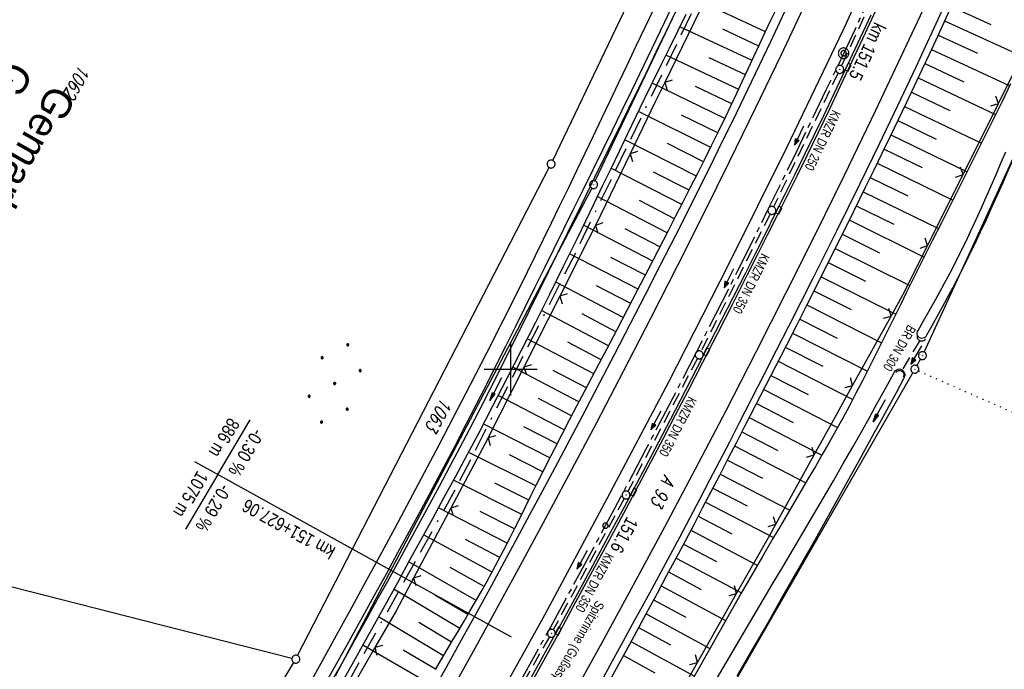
# Model space of a CAD drawing. Extents: x 511324 to 512029, y 473109 to 474055.
# Tile 14 of 29: x 511607 to 511793, y 473543 to 473666. Entities that reach past the tile are written whole.
import ezdxf

# ---------------------------------------------------------------- set-up
doc = ezdxf.new("R2010")
doc.units = 0
doc.header["$LTSCALE"] = 10
doc.header["$MEASUREMENT"] = 0
for name, pattern in [('ACAD_ISO16W100', [73, 15, -6.5, 15, -6.5, 15, -7, 1, -7]), ('ACHSE', [5.5, 4, -0.5, 0.5, -0.5]), ('AUSGEZOGEN', [0]), ('LT00', [0]), ('PUNKTX2_STR', [0.6, 0.1, -0.5]), ('STRICHLINIE2', [0.375, 0.25, -0.125])]:
    doc.linetypes.add(name, pattern=pattern)
doc.layers.get('0').update_dxf_attribs({"linetype": 'LT00'})
for name, color, linetype in [('-AX-020', 250, 'ACHSE'), ('-GRA-20W', 20, 'LT00'), ('-Halt-Pfeil', 4, 'LT00'), ('-Haltung', 182, 'STRICHLINIE2'), ('-Haltungsbeschriftung', 182, 'LT00'), ('-ST-20-1', 250, 'LT00'), ('-ST-20-5', 250, 'LT00'), ('BAB-KABEL', 220, 'ACAD_ISO16W100'), ('DFK_AB_L', 21, 'LT00'), ('DFK_AB_P', 7, 'LT00'), ('DFK_BES-WEGE', 255, 'LT00'), ('DFK_FLUR_NR', 250, 'LT00'), ('DFK_GZPKT', 250, 'LT00'), ('DFK_KATASTER', 250, 'LT00'), ('DFK_NUTZUNG', 250, 'LT00'), ('DFK_NUTZUNGSGRENZE', 70, 'PUNKTX2_STR'), ('GRENZNAME', 250, 'Continuous'), ('PFEIL', 140, 'AUSGEZOGEN'), ('RINNE_TEXT', 11, 'Continuous'), ('V92_AFBR_BAB', 250, 'LT00'), ('V92_BOESCH', 250, 'LT00'), ('V92_BOSCHUNG', 250, 'LT00'), ('V92_GRABEN', 250, 'LT00'), ('V92_KA_PRUF', 182, 'LT00'), ('V92_LD_MARK', 250, 'LT00'), ('V92_RASTER', 250, 'LT00'), ('V92_RINNE', 182, 'LT00'), ('V92_SINKK', 182, 'LT00'), ('V92_UK_DURCH', 182, 'LT00'), ('V92_ZAUN', 40, 'LT00')]:
    doc.layers.add(name, color=color, linetype=linetype)
doc.styles.add('Arial', font='ARIAL.TTF')
doc.styles.add('Arial Fett', font='txt', dxfattribs={"width": 0.8})
doc.styles.add('Beschrift', font='ARIAL.TTF')
doc.styles.add('Haltungsbeschriftung', font='ARIAL.TTF', dxfattribs={"width": 0.75})
doc.styles.get("Standard").update_dxf_attribs({"font": 'romans.shx'})
doc.styles.add('UNIR-H', font='unir_h.shx', dxfattribs={"width": 0.8})

# ---------------------------------------------------------------- blocks, each defined once
blk = doc.blocks.new('SYMB7010')
at = {"color": 0, "linetype": 'ByBlock'}
for points in [[(-0.031408, 0.499213), (-0.093728, 0.49134), (-0.15457, 0.475719), (-0.212975, 0.452595), (-0.268021, 0.422333), (-0.31884, 0.385411), (-0.36463, 0.342411), (-0.40467, 0.29401), (-0.438329, 0.240973), (-0.465074, 0.184136), (-0.484486, 0.124395), (-0.496256, 0.062692), (-0.5002, 0)], [(-0.5002, 0), (-0.496256, -0.062692), (-0.484486, -0.124395), (-0.465075, -0.184136), (-0.438329, -0.240973), (-0.404671, -0.29401), (-0.36463, -0.342411), (-0.31884, -0.385411), (-0.268021, -0.422333), (-0.212975, -0.452595), (-0.154571, -0.475719), (-0.093728, -0.49134), (-0.031408, -0.499213), (0.031408, -0.499213)], [(0.5002, 0), (0.496256, 0.062692), (0.484485, 0.124395), (0.465074, 0.184136), (0.438329, 0.240973), (0.40467, 0.29401), (0.36463, 0.342411), (0.31884, 0.385411), (0.268021, 0.422333), (0.212975, 0.452595), (0.15457, 0.475719), (0.093728, 0.49134), (0.031408, 0.499213), (-0.031408, 0.499213)], [(0.031408, -0.499213), (0.093728, -0.491341), (0.15457, -0.475719), (0.212975, -0.452595), (0.268021, -0.422333), (0.31884, -0.385411), (0.36463, -0.342411), (0.404671, -0.294011), (0.438329, -0.240974), (0.465075, -0.184136), (0.484486, -0.124395), (0.496256, -0.062692), (0.500201, 0)]]:
    blk.add_lwpolyline(points, dxfattribs=at)
blk = doc.blocks.new('SYMB0003')
at = {"color": 0, "linetype": 'ByBlock'}
for p, q in [((-0.015712, 0), (0.010166, 0.012015)), ((0, -0.021257), (-0.015712, 0)), ((0.010166, 0.012015), (0, -0.021257))]:
    blk.add_line(p, q, dxfattribs=at)
for points in [[(-0.031395, 0.499013), (-0.093691, 0.491144), (-0.154509, 0.475528), (-0.21289, 0.452414), (-0.267913, 0.422164), (-0.318712, 0.385257), (-0.364484, 0.342274), (-0.404509, 0.293893), (-0.438154, 0.240877), (-0.464888, 0.184062), (-0.484292, 0.124345), (-0.496058, 0.062667), (-0.5, 0)], [(-0.5, 0), (-0.496058, -0.062667), (-0.484292, -0.124345), (-0.464888, -0.184062), (-0.438154, -0.240877), (-0.404509, -0.293893), (-0.364485, -0.342274), (-0.318712, -0.385257), (-0.267914, -0.422164), (-0.21289, -0.452414), (-0.154509, -0.475529), (-0.093691, -0.491144), (-0.031395, -0.499014), (0.031395, -0.499014)], [(0.5, 0), (0.496057, 0.062667), (0.484292, 0.124345), (0.464888, 0.184062), (0.438153, 0.240877), (0.404509, 0.293893), (0.364484, 0.342274), (0.318712, 0.385257), (0.267913, 0.422164), (0.21289, 0.452414), (0.154509, 0.475528), (0.093691, 0.491144), (0.031395, 0.499013), (-0.031395, 0.499013)], [(0.031395, -0.499014), (0.093691, -0.491144), (0.154509, -0.475529), (0.21289, -0.452414), (0.267914, -0.422164), (0.318712, -0.385257), (0.364485, -0.342274), (0.404509, -0.293893), (0.438154, -0.240877), (0.464889, -0.184062), (0.484292, -0.124345), (0.496058, -0.062667), (0.5, 0)]]:
    blk.add_lwpolyline(points, dxfattribs=at)
blk = doc.blocks.new('SYMB0002')
at = {"color": 0, "linetype": 'ByBlock'}
for points in [[(-0.031395, 0.499013), (-0.093691, 0.491144), (-0.154509, 0.475528), (-0.21289, 0.452414), (-0.267913, 0.422164), (-0.318712, 0.385257), (-0.364484, 0.342274), (-0.404509, 0.293893), (-0.438154, 0.240877), (-0.464888, 0.184062), (-0.484292, 0.124345), (-0.496058, 0.062667), (-0.5, 0)], [(-0.5, 0), (-0.496058, -0.062667), (-0.484292, -0.124345), (-0.464888, -0.184062), (-0.438154, -0.240877), (-0.404509, -0.293893), (-0.364485, -0.342274), (-0.318712, -0.385257), (-0.267914, -0.422164), (-0.21289, -0.452414), (-0.154509, -0.475529), (-0.093691, -0.491144), (-0.031395, -0.499014), (0.031395, -0.499014)], [(0.5, 0), (0.496057, 0.062667), (0.484292, 0.124345), (0.464888, 0.184062), (0.438153, 0.240877), (0.404509, 0.293893), (0.364484, 0.342274), (0.318712, 0.385257), (0.267913, 0.422164), (0.21289, 0.452414), (0.154509, 0.475528), (0.093691, 0.491144), (0.031395, 0.499013), (-0.031395, 0.499013)], [(0.031395, -0.499014), (0.093691, -0.491144), (0.154509, -0.475529), (0.21289, -0.452414), (0.267914, -0.422164), (0.318712, -0.385257), (0.364485, -0.342274), (0.404509, -0.293893), (0.438154, -0.240877), (0.464889, -0.184062), (0.484292, -0.124345), (0.496058, -0.062667), (0.5, 0)]]:
    blk.add_lwpolyline(points, dxfattribs=at)
blk = doc.blocks.new('SYMB0652')
at = {"color": 0, "linetype": 'ByBlock'}
blk.add_lwpolyline([(-0.15, -0.075), (0.15, -0.075), (0.15, 0.075), (-0.15, 0.075), (-0.15, -0.075)], dxfattribs=at)
blk = doc.blocks.new('SYMB1107')
at = {"color": 0, "linetype": 'ByBlock'}
for points in [[(-0.2, 0), (-0.196157, 0.039018), (-0.184776, 0.076537), (-0.166294, 0.111114), (-0.141421, 0.141421), (-0.111114, 0.166294), (-0.076537, 0.184776), (-0.039018, 0.196157), (0, 0.2)], [(0, 0.2), (0.039018, 0.196157), (0.076537, 0.184776), (0.111114, 0.166294), (0.141421, 0.141421), (0.166294, 0.111114), (0.184776, 0.076537), (0.196157, 0.039018), (0.2, 0)]]:
    blk.add_lwpolyline(points, dxfattribs=at)
blk = doc.blocks.new('SYMB0024')
at = {"color": 0, "linetype": 'ByBlock'}
for p, q in [((-0.5, 0.5), (0, 0)), ((0, 0), (0.5, 0.5))]:
    blk.add_line(p, q, dxfattribs=at)
blk = doc.blocks.new('Pfreil3')
at = {"layer": 'PFEIL'}
blk.add_hatch(color=256, dxfattribs=at).paths.add_polyline_path([(-1.55, 0.27), (-1.55, -0.27), (0, 0)])
for p, q in [((-1.55, 0), (-4.83, 0)), ((-1.55, -0.27), (-1.55, 0.27)), ((-1.55, 0.27), (0, 0)), ((0, 0), (-1.55, -0.27))]:
    blk.add_line(p, q, dxfattribs=at)
blk = doc.blocks.new('Ackerland7')
at = {"layer": 'DFK_NUTZUNG', "color": 0, "linetype": 'ByBlock'}
for p, q in [((-4, 3.93), (-4, 3.67)), ((-3.95, 3.63), (-3.95, 3.97)), ((-3.9, 3.99), (-3.9, 3.61)), ((-3.85, 3.6), (-3.85, 4)), ((-3.8, 3.99), (-3.8, 3.61)), ((-3.75, 3.63), (-3.75, 3.97)), ((-3.7, 3.93), (-3.7, 3.67)), ((-3.65, 3.8), (-3.65, 3.8)), ((3.7, 3.93), (3.7, 3.67)), ((3.75, 3.63), (3.75, 3.97)), ((3.8, 3.99), (3.8, 3.61)), ((3.85, 3.6), (3.85, 4)), ((3.9, 3.99), (3.9, 3.61)), ((3.95, 3.63), (3.95, 3.97)), ((4, 3.93), (4, 3.67)), ((4.05, 3.8), (4.05, 3.8)), ((-7.85, 0.13), (-7.85, -0.13)), ((-7.8, -0.17), (-7.8, 0.17)), ((-7.75, 0.19), (-7.75, -0.19)), ((-7.7, -0.2), (-7.7, 0.2)), ((-7.65, 0.19), (-7.65, -0.19)), ((-7.6, -0.17), (-7.6, 0.17)), ((-7.55, 0.13), (-7.55, -0.13)), ((-7.5, 0), (-7.5, 0)), ((-0.15, 0.13), (-0.15, -0.13)), ((-0.1, -0.17), (-0.1, 0.17)), ((-0.05, 0.19), (-0.05, -0.19)), ((0, -0.2), (0, 0.2)), ((0.05, 0.19), (0.05, -0.19)), ((0.1, -0.17), (0.1, 0.17)), ((0.15, 0.13), (0.15, -0.13)), ((0.2, 0), (0.2, 0)), ((7.55, 0.13), (7.55, -0.13)), ((7.6, -0.17), (7.6, 0.17)), ((7.65, 0.19), (7.65, -0.19)), ((7.7, -0.2), (7.7, 0.2)), ((7.75, 0.19), (7.75, -0.19)), ((7.8, -0.17), (7.8, 0.17)), ((7.85, 0.13), (7.85, -0.13)), ((7.9, 0), (7.9, 0)), ((-4, -3.67), (-4, -3.93)), ((-3.95, -3.97), (-3.95, -3.63)), ((-3.9, -3.61), (-3.9, -3.99)), ((-3.85, -4), (-3.85, -3.6)), ((-3.8, -3.61), (-3.8, -3.99)), ((-3.75, -3.97), (-3.75, -3.63)), ((-3.7, -3.67), (-3.7, -3.93)), ((3.7, -3.67), (3.7, -3.93)), ((3.75, -3.97), (3.75, -3.63)), ((3.8, -3.61), (3.8, -3.99)), ((3.85, -4), (3.85, -3.6)), ((3.9, -3.61), (3.9, -3.99)), ((3.95, -3.97), (3.95, -3.63)), ((4, -3.67), (4, -3.93)), ((-3.65, -3.8), (-3.65, -3.8)), ((4.05, -3.8), (4.05, -3.8))]:
    blk.add_line(p, q, dxfattribs=at)
for points in [[(-3.65, 3.8), (-3.67, 3.89), (-3.73, 3.96), (-3.81, 3.99), (-3.89, 3.99), (-3.97, 3.96), (-4.03, 3.89), (-4.05, 3.8), (-4.03, 3.71), (-3.97, 3.64), (-3.89, 3.6), (-3.81, 3.6), (-3.73, 3.64), (-3.67, 3.71), (-3.65, 3.8)], [(4.05, 3.8), (4.03, 3.89), (3.97, 3.96), (3.89, 3.99), (3.81, 3.99), (3.73, 3.96), (3.67, 3.89), (3.65, 3.8), (3.67, 3.71), (3.73, 3.64), (3.81, 3.61), (3.89, 3.61), (3.97, 3.64), (4.03, 3.71), (4.05, 3.8)], [(-7.5, 0), (-7.52, 0.09), (-7.58, 0.16), (-7.66, 0.19), (-7.74, 0.19), (-7.82, 0.16), (-7.88, 0.09), (-7.9, 0)], [(0.2, 0), (0.18, 0.09), (0.12, 0.16), (0.04, 0.19), (-0.04, 0.19), (-0.12, 0.16), (-0.18, 0.09), (-0.2, 0)], [(-0.2, 0), (-0.18, -0.09), (-0.12, -0.16), (-0.04, -0.19), (0.04, -0.19), (0.12, -0.16), (0.18, -0.09), (0.2, 0)], [(7.9, 0), (7.88, 0.09), (7.82, 0.16), (7.74, 0.19), (7.66, 0.19), (7.58, 0.16), (7.52, 0.09), (7.5, 0)], [(7.5, 0), (7.52, -0.09), (7.58, -0.16), (7.66, -0.19), (7.74, -0.19), (7.82, -0.16), (7.88, -0.09), (7.9, 0)], [(-7.9, 0), (-7.88, -0.09), (-7.82, -0.16), (-7.74, -0.19), (-7.66, -0.19), (-7.58, -0.16), (-7.52, -0.09), (-7.5, 0)], [(-3.65, -3.8), (-3.67, -3.71), (-3.73, -3.64), (-3.81, -3.61), (-3.89, -3.61), (-3.97, -3.64), (-4.03, -3.71), (-4.05, -3.8), (-4.03, -3.89), (-3.97, -3.96), (-3.89, -3.99), (-3.81, -3.99), (-3.73, -3.96), (-3.67, -3.89), (-3.65, -3.8)], [(4.05, -3.8), (4.03, -3.71), (3.97, -3.64), (3.89, -3.61), (3.81, -3.61), (3.73, -3.64), (3.67, -3.71), (3.65, -3.8), (3.67, -3.89), (3.73, -3.96), (3.81, -3.99), (3.89, -3.99), (3.97, -3.96), (4.03, -3.89), (4.05, -3.8)]]:
    blk.add_lwpolyline(points, dxfattribs=at)
blk = doc.blocks.new('SYMB0070')
at = {"color": 0, "linetype": 'ByBlock'}
for p, q in [((-0.5, 0), (0.2, 0)), ((0.5, 0), (0.2, 0.1)), ((0.2, 0.1), (0.2, 0)), ((0.468, 0), (0.21, 0.086)), ((0.21, 0.086), (0.21, -0.086)), ((0.21, -0.086), (0.468, 0)), ((0.22, -0.072), (0.437, 0)), ((0.23, -0.058), (0.405, 0)), ((0.24, -0.045), (0.374, 0)), ((0.342, 0), (0.25, 0.031)), ((0.25, 0.031), (0.25, -0.031)), ((0.25, -0.031), (0.342, 0)), ((0.26, -0.017), (0.31, 0)), ((0.27, -0.003), (0.279, 0))]:
    blk.add_line(p, q, dxfattribs=at)
for points in [[(0.2, 0), (0.2, -0.1), (0.5, 0)], [(0.437, 0), (0.22, 0.072), (0.22, -0.072)], [(0.405, 0), (0.23, 0.058), (0.23, -0.058)], [(0.374, 0), (0.24, 0.045), (0.24, -0.045)], [(0.31, 0), (0.26, 0.017), (0.26, -0.017)], [(0.279, 0), (0.27, 0.003), (0.27, -0.003)]]:
    blk.add_lwpolyline(points, dxfattribs=at)

msp = doc.modelspace()

# ---------------------------------------------------------------- linework, layer by layer
at = {"layer": '-AX-020', "ltscale": 0.2, "flags": 128}
msp.add_lwpolyline([(511886.44, 473994.57), (511883.7, 473984.53), (511880.29, 473972.33), (511876.8, 473960.15), (511873.23, 473947.99), (511869.59, 473935.86), (511865.87, 473923.74), (511862.08, 473911.66), (511858.21, 473899.59), (511854.26, 473887.55), (511850.24, 473875.54), (511846.14, 473863.55), (511841.96, 473851.59), (511837.71, 473839.65), (511833.39, 473827.75), (511828.99, 473815.86), (511824.51, 473804.01), (511819.96, 473792.19), (511815.33, 473780.39), (511810.64, 473768.63), (511805.86, 473756.89), (511801.02, 473745.18), (511796.09, 473733.51), (511791.1, 473721.87), (511786.03, 473710.25), (511780.89, 473698.68), (511775.67, 473687.13), (511770.39, 473675.61), (511765.03, 473664.13), (511759.6, 473652.69), (511754.09, 473641.28), (511748.51, 473629.9), (511742.87, 473618.56), (511737.15, 473607.25), (511731.36, 473595.99), (511725.49, 473584.75), (511719.56, 473573.56), (511713.56, 473562.4), (511707.48, 473551.28), (511701.34, 473540.2), (511695.13, 473529.16), (511688.84, 473518.16), (511682.49, 473507.2), (511676.07, 473496.28), (511669.58, 473485.39), (511663.02, 473474.55), (511656.39, 473463.76), (511649.7, 473453), (511642.94, 473442.29), (511636.1, 473431.62), (511629.21, 473420.99), (511622.24, 473410.41), (511615.21, 473399.87), (511608.11, 473389.37), (511600.95, 473378.92), (511593.72, 473368.52), (511586.42, 473358.16), (511579.06, 473347.85), (511571.64, 473337.58), (511564.15, 473327.36), (511556.59, 473317.19), (511548.97, 473307.07), (511541.29, 473297), (511533.54, 473286.97), (511525.74, 473276.99), (511517.86, 473267.07), (511509.93, 473257.19), (511501.93, 473247.36), (511493.87, 473237.58), (511485.75, 473227.86), (511477.57, 473218.19), (511475.55, 473215.81), (511467.29, 473206.2), (511458.98, 473196.64), (511450.61, 473187.13), (511445.43, 473181.31)], dxfattribs=at)
at = {"layer": '-GRA-20W'}
for p, q in [((511644.61, 473580.08), (511650.74, 473590.4)), ((511673.13, 473564.28), (511640.24, 473582.5)), ((511644.61, 473580.08), (511638.5, 473569.74)), ((511700.12, 473549.34), (511673.13, 473564.28))]:
    msp.add_line(p, q, dxfattribs=at)
at = {"layer": '-Haltung'}
for p, q in [((511774.68, 473683.5), (511762.52, 473657.32)), ((511761.88, 473655.96), (511749.68, 473630.66)), ((511749.02, 473629.32), (511735.97, 473603.38)), ((511777.32, 473605.43), (511773.89, 473599.59)), ((511735.29, 473602.05), (511722.14, 473576.9)), ((511721.43, 473575.58), (511708.03, 473550.76)), ((511707.3, 473549.45), (511693.07, 473524.35))]:
    msp.add_line(p, q, dxfattribs=at)
at = {"layer": 'BAB-KABEL', "ltscale": 0.03, "flags": 128}
msp.add_lwpolyline([(511852.89, 474013.53), (511852.78, 474012.45), (511853.17, 473966.86), (511852.49, 473957.15), (511851.31, 473949.66), (511841.69, 473942.06), (511825.82, 473895.23), (511826.65, 473894.12), (511810.9, 473851.95), (511793.57, 473805.03), (511775.28, 473758.36), (511755.12, 473712.47), (511734.05, 473667.01), (511712.23, 473621.97), (511689.5, 473577.27), (511665.16, 473533.5), (511639.85, 473490.24), (511612.91, 473448.14), (511601.59, 473431.81), (511558.05, 473366.07), (511514.89, 473306.01), (511484.06, 473267.45), (511450.63, 473224.7), (511421.86, 473194.63)], dxfattribs=at)
at = {"layer": 'DFK_AB_L'}
for p, q in [((511778.15, 473603.24), (511838.25, 473734.14)), ((511715.98, 473635.56), (511741.72, 473689.72)), ((511715.31, 473634.22), (511666.81, 473542.01)), ((511776.77, 473600.64), (511777.47, 473601.91)), ((511682.09, 473436.25), (511776.03, 473599.34))]:
    msp.add_line(p, q, dxfattribs=at)
at = {"layer": 'DFK_KATASTER'}
for p, q in [((511707.94, 473639.44), (511733.75, 473693.43)), ((511659.7, 473545.87), (511707.28, 473638.09)), ((511512.09, 473582.73), (511658.63, 473545.38)), ((511602.64, 473451.18), (511658.97, 473544.56))]:
    msp.add_line(p, q, dxfattribs=at)
at = {"layer": 'DFK_NUTZUNGSGRENZE', "ltscale": 0.2}
msp.add_line((511777.09, 473599.69), (511822.07, 473579.94), dxfattribs=at)
at = {"layer": 'V92_AFBR_BAB'}
for points in [[(511772.74, 473685.72), (511762.84, 473664.11), (511752.15, 473641.82), (511741.13, 473619.64), (511729.86, 473597.66), (511718.19, 473575.49), (511706.37, 473553.54), (511694.6, 473532.31), (511682.27, 473510.93), (511670.41, 473490.71), (511658.34, 473470.65), (511645.63, 473450.17)], [(511732.02, 473671.84), (511728.98, 473665.42), (511725.91, 473659.01), (511722.82, 473652.61), (511721, 473648.87), (511719.17, 473645.13), (511717.34, 473641.39), (511715.5, 473637.66), (511713.66, 473633.93), (511711.82, 473630.19), (511709.98, 473626.46), (511708.15, 473622.76), (511706.33, 473619.05), (511704.5, 473615.35), (511702.67, 473611.65), (511700.84, 473607.95), (511698.99, 473604.26), (511697.14, 473600.57), (511695.28, 473596.88), (511693.41, 473593.2), (511691.52, 473589.53), (511689.41, 473585.47), (511687.28, 473581.41), (511685.13, 473577.37), (511682.97, 473573.33), (511680.79, 473569.3), (511678.61, 473565.27), (511676.41, 473561.25), (511674.2, 473557.24), (511671.98, 473553.23), (511669.36, 473548.53), (511666.74, 473543.83), (511664.1, 473539.14)], [(511661.86, 473540.36), (511664.47, 473545.04), (511667.06, 473549.72), (511669.64, 473554.41), (511672.48, 473559.6), (511675.3, 473564.8), (511678.11, 473570.01), (511680.91, 473575.22), (511683.69, 473580.45), (511686.45, 473585.68), (511689.2, 473590.92), (511692.35, 473597), (511695.48, 473603.1), (511698.58, 473609.21), (511701.65, 473615.33), (511704.69, 473621.47), (511707.71, 473627.63), (511709.3, 473630.92), (511710.89, 473634.21), (511712.47, 473637.51), (511714.05, 473640.81), (511715.63, 473644.11), (511717.2, 473647.41), (511718.78, 473650.72), (511720.36, 473654.02), (511722.05, 473657.55), (511723.74, 473661.09), (511725.44, 473664.62), (511727.13, 473668.15)], [(511684.93, 473538.52), (511687.83, 473543.68), (511690.71, 473548.85), (511693.57, 473554.03), (511696.42, 473559.22), (511698.83, 473563.65), (511701.23, 473568.08), (511703.62, 473572.52), (511706, 473576.96), (511708.37, 473581.41), (511711.21, 473586.77), (511714.04, 473592.13), (511716.86, 473597.5), (511719.66, 473602.88), (511722.56, 473608.49), (511725.45, 473614.1), (511728.33, 473619.73), (511731.19, 473625.35), (511733.01, 473628.94), (511734.82, 473632.52), (511736.62, 473636.11), (511738.41, 473639.71), (511740.19, 473643.31), (511741.97, 473646.91), (511745.6, 473654.4), (511749.19, 473661.91), (511752.73, 473669.45)], [(511781.77, 473668.28), (511780.07, 473664.59), (511778.35, 473660.9), (511776.63, 473657.22), (511773.13, 473649.79), (511769.58, 473642.39), (511766, 473635.01), (511763.79, 473630.53), (511761.58, 473626.05), (511759.35, 473621.57), (511757.11, 473617.11), (511754.86, 473612.65), (511752.54, 473608.08), (511750.21, 473603.51), (511747.88, 473598.95), (511745.54, 473594.39), (511743.19, 473589.84), (511741.33, 473586.22), (511739.45, 473582.61), (511737.57, 473579), (511735.69, 473575.4), (511733.79, 473571.8), (511731.88, 473568.21), (511730.13, 473564.94), (511728.36, 473561.67), (511726.59, 473558.4), (511724.82, 473555.14), (511723.03, 473551.88), (511721.25, 473548.62), (511719.46, 473545.37), (511717.51, 473541.82)]]:
    msp.add_lwpolyline(points, dxfattribs=at)
at = {"layer": 'V92_BOESCH'}
for points in [[(511685.74, 473543.23), (511686.83, 473545.07), (511687.92, 473546.9), (511689.01, 473548.74), (511690.1, 473550.57), (511691.19, 473552.41), (511692.28, 473554.25), (511693.35, 473556.09), (511694.41, 473557.95), (511695.45, 473559.81), (511696.55, 473561.82), (511697.63, 473563.85), (511698.7, 473565.89), (511699.75, 473567.94), (511700.78, 473569.99), (511701.81, 473572.05), (511702.84, 473574.11), (511703.86, 473576.17), (511704.88, 473578.23), (511705.91, 473580.29), (511706.94, 473582.34), (511708.31, 473585.04), (511709.7, 473587.72), (511711.09, 473590.41), (511712.5, 473593.08), (511713.91, 473595.76), (511715.32, 473598.43), (511716.74, 473601.1), (511718.15, 473603.77), (511720.12, 473607.52), (511722.08, 473611.27), (511724.03, 473615.03), (511725.98, 473618.79), (511727.93, 473622.55), (511729.87, 473626.31), (511731.23, 473628.96), (511732.59, 473631.61), (511733.95, 473634.26), (511735.3, 473636.91), (511736.64, 473639.57), (511737.97, 473642.24), (511739.29, 473644.91), (511740.59, 473647.59), (511741.68, 473649.87), (511742.76, 473652.16), (511743.84, 473654.46), (511744.91, 473656.75), (511745.98, 473659.05), (511747.05, 473661.35), (511748.12, 473663.65), (511749.19, 473665.94), (511750.28, 473668.23)], [(511782.9, 473667.73), (511781.63, 473664.96), (511780.36, 473662.19), (511779.08, 473659.43), (511777.79, 473656.66), (511776.29, 473653.47), (511774.78, 473650.29), (511773.26, 473647.11), (511771.73, 473643.94), (511770.18, 473640.77), (511768.64, 473637.6), (511767.09, 473634.44), (511764.87, 473629.95), (511762.65, 473625.46), (511760.42, 473620.98), (511758.18, 473616.5), (511755.93, 473612.03), (511754, 473608.24), (511752.06, 473604.44), (511750.12, 473600.65), (511748.18, 473596.86), (511746.23, 473593.08), (511744.28, 473589.29), (511742.67, 473586.17), (511741.06, 473583.05), (511739.45, 473579.94), (511737.84, 473576.83), (511736.22, 473573.72), (511734.59, 473570.61), (511732.95, 473567.51), (511731.22, 473564.25), (511729.47, 473560.99), (511727.72, 473557.74), (511725.96, 473554.5), (511724.2, 473551.25), (511722.43, 473548.01), (511720.66, 473544.77), (511718.97, 473541.69)], [(511794.5, 473653.89), (511792.9, 473650.6), (511791.28, 473647.31), (511789.65, 473644.03), (511788.01, 473640.75), (511786.37, 473637.48), (511784.72, 473634.21), (511783.07, 473630.94), (511781.42, 473627.66), (511779.77, 473624.39), (511778.13, 473621.12), (511776.49, 473617.84), (511774.85, 473614.56), (511773.67, 473612.16), (511772.48, 473609.76), (511771.3, 473607.37), (511770.11, 473604.97), (511768.92, 473602.58), (511767.72, 473600.19), (511766.5, 473597.81), (511765.27, 473595.44), (511764.03, 473593.08), (511762.76, 473590.73), (511761.49, 473588.43), (511760.21, 473586.14), (511758.91, 473583.86), (511757.59, 473581.59), (511756.26, 473579.32), (511754.93, 473577.06), (511753.59, 473574.8), (511752.25, 473572.54), (511750.91, 473570.28), (511749.58, 473568.02), (511747.57, 473564.58), (511745.57, 473561.14), (511743.58, 473557.69), (511741.61, 473554.24), (511739.65, 473550.78), (511737.69, 473547.31), (511735.74, 473543.85), (511733.8, 473540.37)]]:
    msp.add_lwpolyline(points, dxfattribs=at)
at = {"layer": 'V92_BOSCHUNG'}
for p, q in [((511748.17, 473663.75), (511734.64, 473670.1)), ((511783.27, 473668.55), (511790.76, 473665.15)), ((511745.64, 473658.32), (511731.98, 473664.7)), ((511746.9, 473661.04), (511740.11, 473664.22)), ((511782.03, 473665.84), (511796.96, 473659.01)), ((511780.79, 473663.12), (511788.23, 473659.71)), ((511743.1, 473652.87), (511729.33, 473659.34)), ((511744.38, 473655.6), (511737.52, 473658.81)), ((511779.54, 473660.42), (511794.35, 473653.57)), ((511778.29, 473657.73), (511785.66, 473654.29)), ((511777.03, 473655.03), (511791.68, 473648.13)), ((511740.49, 473647.38), (511726.72, 473654.02)), ((511741.81, 473650.14), (511734.91, 473653.4)), ((511775.76, 473652.35), (511783.05, 473648.88)), ((511774.47, 473649.65), (511789, 473642.72)), ((511737.81, 473641.91), (511724.13, 473648.71)), ((511739.15, 473644.64), (511732.29, 473648.01)), ((511773.19, 473646.97), (511780.42, 473643.49)), ((511771.89, 473644.28), (511786.29, 473637.32)), ((511735.09, 473636.5), (511721.54, 473643.36)), ((511736.46, 473639.2), (511729.64, 473642.62)), ((511770.59, 473641.6), (511777.76, 473638.11)), ((511769.28, 473638.92), (511783.57, 473631.93)), ((511732.35, 473631.12), (511718.95, 473637.99)), ((511733.72, 473633.81), (511726.98, 473637.24)), ((511767.97, 473636.24), (511775.09, 473632.74)), ((511729.59, 473625.77), (511716.36, 473632.6)), ((511766.65, 473633.54), (511780.86, 473626.56)), ((511730.97, 473628.44), (511724.31, 473631.87)), ((511765.33, 473630.86), (511772.42, 473627.37)), ((511726.83, 473620.42), (511713.76, 473627.21)), ((511764, 473628.19), (511778.16, 473621.18)), ((511728.21, 473623.09), (511721.64, 473626.5)), ((511762.68, 473625.51), (511769.74, 473622)), ((511724.07, 473615.1), (511711.13, 473621.81)), ((511761.34, 473622.82), (511775.47, 473615.8)), ((511725.45, 473617.76), (511718.95, 473621.13)), ((511760.01, 473620.15), (511767.07, 473616.62)), ((511721.28, 473609.75), (511708.49, 473616.45)), ((511722.68, 473612.42), (511716.24, 473615.78)), ((511758.67, 473617.48), (511772.8, 473610.39)), ((511757.33, 473614.81), (511764.39, 473611.25)), ((511755.98, 473612.15), (511770.12, 473604.99)), ((511718.49, 473604.43), (511705.82, 473611.09)), ((511719.89, 473607.08), (511713.52, 473610.43)), ((511754.63, 473609.48), (511761.7, 473605.89)), ((511753.28, 473606.82), (511767.42, 473599.61)), ((511715.69, 473599.12), (511703.12, 473605.74)), ((511717.09, 473601.77), (511710.78, 473605.09)), ((511751.91, 473604.15), (511758.98, 473600.54)), ((511750.55, 473601.49), (511764.66, 473594.27)), ((511712.89, 473593.82), (511700.39, 473600.39)), ((511714.29, 473596.47), (511708.02, 473599.77)), ((511749.19, 473598.83), (511756.21, 473595.22)), ((511747.83, 473596.18), (511761.79, 473588.96)), ((511710.12, 473588.54), (511697.62, 473595.02)), ((511711.5, 473591.17), (511705.25, 473594.44)), ((511746.45, 473593.51), (511753.39, 473589.93)), ((511745.08, 473590.84), (511758.84, 473583.74)), ((511707.41, 473583.26), (511694.81, 473589.65)), ((511708.75, 473585.89), (511702.49, 473589.12)), ((511743.71, 473588.17), (511750.52, 473584.66)), ((511704.74, 473577.94), (511691.97, 473584.3)), ((511742.33, 473585.51), (511755.81, 473578.55)), ((511706.07, 473580.6), (511699.73, 473583.79)), ((511740.95, 473582.84), (511747.62, 473579.4)), ((511702.07, 473572.56), (511689.14, 473579.02)), ((511739.58, 473580.18), (511752.75, 473573.37)), ((511703.41, 473575.25), (511696.98, 473578.45)), ((511738.2, 473577.53), (511744.7, 473574.15)), ((511736.82, 473574.88), (511749.67, 473568.18)), ((511699.33, 473567.13), (511686.32, 473573.81)), ((511700.71, 473569.85), (511694.22, 473573.13)), ((511735.44, 473572.24), (511741.79, 473568.9)), ((511734.05, 473569.6), (511746.62, 473562.96)), ((511696.47, 473561.67), (511683.52, 473568.68)), ((511697.92, 473564.4), (511691.42, 473567.82)), ((511732.66, 473566.96), (511738.89, 473563.65)), ((511731.26, 473564.32), (511743.61, 473557.74)), ((511693.45, 473556.28), (511680.72, 473563.59)), ((511694.98, 473558.96), (511688.55, 473562.55)), ((511729.85, 473561.69), (511735.98, 473558.4)), ((511690.37, 473551.01), (511677.87, 473558.43)), ((511728.43, 473559.06), (511740.62, 473552.5)), ((511691.91, 473553.63), (511685.61, 473557.32)), ((511727.01, 473556.43), (511733.08, 473553.15)), ((511687.29, 473545.86), (511674.96, 473553.18)), ((511725.59, 473553.8), (511737.66, 473547.25)), ((511688.82, 473548.42), (511682.62, 473552.12)), ((511724.16, 473551.18), (511730.17, 473547.9)), ((511684.3, 473540.76), (511672, 473547.85)), ((511685.78, 473543.3), (511679.64, 473546.91)), ((511722.72, 473548.55), (511734.71, 473542.01)), ((511721.29, 473545.91), (511727.27, 473542.65))]:
    msp.add_line(p, q, dxfattribs=at)
at = {"layer": 'V92_GRABEN'}
for points in [[(511809.19, 473671.74), (511806.56, 473665.85), (511803.94, 473659.97), (511801.32, 473654.08), (511798.72, 473648.18), (511796.12, 473642.28), (511795.09, 473639.93), (511794.06, 473637.58), (511793.02, 473635.24), (511791.98, 473632.89), (511790.92, 473630.55), (511789.86, 473628.22), (511788.77, 473625.9), (511787.67, 473623.58), (511786.55, 473621.28), (511785.4, 473618.98), (511784.46, 473617.15), (511783.5, 473615.33), (511782.53, 473613.51), (511781.55, 473611.7), (511780.56, 473609.89), (511779.56, 473608.09), (511778.57, 473606.28)], [(511666.24, 473541.17), (511668.42, 473545.05), (511670.6, 473548.93), (511672.76, 473552.82), (511674.75, 473556.39), (511676.73, 473559.96), (511678.71, 473563.54), (511680.68, 473567.12), (511682.63, 473570.7), (511684.58, 473574.29), (511686.52, 473577.89), (511688.44, 473581.49), (511690.35, 473585.11), (511692.24, 473588.72), (511694.15, 473592.41), (511696.04, 473596.1), (511697.91, 473599.8), (511699.77, 473603.51), (511701.63, 473607.22), (511703.47, 473610.94), (511705.31, 473614.66), (511707.14, 473618.38), (511708.97, 473622.1), (511710.79, 473625.83), (511713.36, 473631.05), (511715.92, 473636.27), (511718.49, 473641.49), (511721.05, 473646.71), (511723.61, 473651.93), (511725.57, 473655.93), (511727.52, 473659.94), (511729.47, 473663.95), (511731.41, 473667.96)], [(511733.12, 473667.02), (511731.55, 473663.82), (511729.97, 473660.62), (511728.39, 473657.43), (511726.82, 473654.23), (511725.25, 473651.03), (511723.65, 473647.74), (511722.06, 473644.45), (511720.48, 473641.16), (511718.89, 473637.86), (511717.31, 473634.57), (511715.72, 473631.27), (511714.13, 473627.98), (511712.53, 473624.69), (511709.93, 473619.38), (511707.31, 473614.08), (511704.66, 473608.79), (511701.98, 473603.51), (511699.28, 473598.24), (511696.56, 473592.99), (511693.81, 473587.75), (511691.67, 473583.74), (511689.52, 473579.73), (511687.36, 473575.73), (511685.19, 473571.73), (511683.01, 473567.75), (511680.81, 473563.76), (511678.62, 473559.78), (511676.42, 473555.8), (511674.21, 473551.82), (511672.23, 473548.25), (511670.25, 473544.69), (511668.26, 473541.12)], [(511777.03, 473607.34), (511778.05, 473609.12), (511779.06, 473610.9), (511780.06, 473612.69), (511781.06, 473614.48), (511782.04, 473616.28), (511783.01, 473618.09), (511783.95, 473619.91), (511785, 473621.98), (511786.02, 473624.07), (511787.01, 473626.16), (511787.99, 473628.27), (511788.95, 473630.39), (511789.89, 473632.51), (511790.82, 473634.64), (511791.75, 473636.77), (511792.67, 473638.91), (511793.59, 473641.04)], [(511778.57, 473606.28), (511778.41, 473606.08), (511778.2, 473605.92), (511777.96, 473605.83), (511777.71, 473605.81), (511777.45, 473605.86), (511777.22, 473605.97), (511777.03, 473606.15), (511776.9, 473606.36), (511776.83, 473606.61), (511776.83, 473606.87), (511776.9, 473607.12), (511777.03, 473607.34)], [(511738.3, 473540.34), (511740.17, 473543.57), (511742.05, 473546.79), (511743.93, 473550), (511745.83, 473553.22), (511747.73, 473556.43), (511749.64, 473559.64), (511751.54, 473562.84), (511753.45, 473566.05), (511755.35, 473569.26), (511757.24, 473572.48), (511759.13, 473575.69), (511761.01, 473578.92), (511762.87, 473582.15), (511764.72, 473585.39), (511766.56, 473588.63), (511767.74, 473590.75), (511768.92, 473592.88), (511770.1, 473595.01), (511771.27, 473597.14), (511772.44, 473599.27)], [(511772.44, 473599.27), (511772.56, 473599.52), (511772.74, 473599.73), (511772.96, 473599.9), (511773.22, 473600.01), (511773.49, 473600.04), (511773.77, 473600.02), (511774.03, 473599.86), (511774.24, 473599.64), (511774.4, 473599.37), (511774.48, 473599.07), (511774.48, 473598.77), (511774.41, 473598.47), (511774.27, 473598.2)], [(511774.27, 473598.2), (511772.84, 473595.56), (511771.41, 473592.91), (511769.98, 473590.27), (511768.54, 473587.63), (511765.74, 473582.53), (511762.92, 473577.43), (511760.08, 473572.35), (511757.23, 473567.27), (511754.36, 473562.21), (511751.47, 473557.15), (511748.58, 473552.09), (511745.67, 473547.05), (511742.76, 473542.01)]]:
    msp.add_lwpolyline(points, dxfattribs=at)
at = {"layer": 'V92_LD_MARK'}
for points in [[(511780.55, 473673.52), (511774.79, 473661.17), (511768.94, 473648.86), (511763.01, 473636.59), (511757.53, 473625.43), (511751.97, 473614.3), (511746.35, 473603.2), (511740.65, 473592.15), (511734.89, 473581.12), (511729.07, 473570.14), (511723.17, 473559.19), (511717.21, 473548.27), (511711.18, 473537.39), (511705.09, 473526.55), (511698.93, 473515.75), (511692.71, 473504.98), (511685.76, 473493.15), (511678.75, 473481.36), (511671.65, 473469.62), (511664.47, 473457.92)], [(511688.72, 473539.16), (511693.26, 473547.31), (511697.77, 473555.48), (511702.23, 473563.67), (511706.66, 473571.88), (511711.06, 473580.11), (511716.25, 473589.92), (511721.38, 473599.76), (511726.47, 473609.62), (511731.5, 473619.51), (511736.49, 473629.43), (511741.42, 473639.37), (511746.29, 473649.34), (511751.11, 473659.34), (511755.88, 473669.36)]]:
    msp.add_lwpolyline(points, dxfattribs=at)
at = {"layer": 'V92_RASTER'}
for p, q in [((511700, 473595), (511700, 473605)), ((511695, 473600), (511705, 473600))]:
    msp.add_line(p, q, dxfattribs=at)
at = {"layer": 'V92_RINNE'}
for points in [[(511768.1, 473666.92), (511766.09, 473662.61), (511762.62, 473655.23), (511759.1, 473647.88), (511755.53, 473640.55), (511753.68, 473636.78), (511751.82, 473633.03), (511749.95, 473629.28), (511748.07, 473625.53), (511746.19, 473621.78), (511744.3, 473618.04), (511742.05, 473613.61), (511739.8, 473609.18), (511737.54, 473604.76), (511735.26, 473600.34), (511732.98, 473595.93), (511730.11, 473590.41), (511727.23, 473584.9), (511724.33, 473579.4), (511721.41, 473573.91), (511718.44, 473568.38), (511715.46, 473562.86), (511712.46, 473557.34), (511709.45, 473551.84), (511706.51, 473546.5), (511703.55, 473541.17)], [(511704.02, 473540.96), (511705.99, 473544.5), (511707.94, 473548.04), (511709.89, 473551.59), (511712.31, 473556.01), (511714.72, 473560.43), (511717.11, 473564.85), (511719.5, 473569.28), (511721.88, 473573.72), (511724.22, 473578.13), (511726.55, 473582.54), (511728.86, 473586.95), (511731.17, 473591.38), (511733.47, 473595.81), (511736.31, 473601.32), (511739.14, 473606.83), (511741.97, 473612.36), (511744.78, 473617.89), (511746.67, 473621.63), (511748.57, 473625.37), (511750.45, 473629.12), (511752.32, 473632.88), (511754.19, 473636.64), (511756.04, 473640.4), (511758.18, 473644.81), (511760.3, 473649.22), (511762.41, 473653.64), (511764.5, 473658.07), (511766.58, 473662.5), (511769.07, 473667.87)]]:
    msp.add_lwpolyline(points, dxfattribs=at)
at = {"layer": 'V92_ZAUN'}
for p, q in [((511735.68, 473667.63), (511729.11, 473654.15)), ((511785.51, 473636.78), (511792.21, 473650.2)), ((511722.55, 473640.66), (511715.99, 473627.17)), ((511778.82, 473623.35), (511785.51, 473636.78)), ((511709.26, 473613.77), (511702.48, 473600.38)), ((511764.64, 473596.92), (511771.92, 473610.04)), ((511695.7, 473587), (511688.65, 473573.77)), ((511750.09, 473570.69), (511757.37, 473583.8)), ((511688.65, 473573.77), (511681.59, 473560.53)), ((511735.3, 473544.59), (511742.71, 473557.63)), ((511674.31, 473547.42), (511666.83, 473534.41)), ((511727.89, 473531.55), (511735.3, 473544.59))]:
    msp.add_line(p, q, dxfattribs=at)
for points in [[(511792.21, 473650.2), (511796.25, 473658.31), (511798.64, 473663.75)], [(511729.11, 473654.15), (511727.33, 473650.5), (511722.55, 473640.66)], [(511715.99, 473627.17), (511714.65, 473624.41), (511709.26, 473613.77)], [(511771.92, 473610.04), (511774.51, 473614.72), (511778.82, 473623.35)], [(511702.48, 473600.38), (511695.74, 473587.07), (511695.7, 473587)], [(511757.37, 473583.8), (511761.64, 473591.5), (511764.64, 473596.92)], [(511742.71, 473557.63), (511748.89, 473568.53), (511750.09, 473570.69)], [(511681.59, 473560.53), (511678.3, 473554.35), (511674.31, 473547.42)]]:
    msp.add_lwpolyline(points, dxfattribs=at)

# ---------------------------------------------------------------- block references
at = {"layer": '-Halt-Pfeil', "yscale": 4, "zscale": 4}
for p, xscale, rotation in [((511754.5, 473644.1), 4.000000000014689, 244.2681625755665), ((511741.22, 473617.15), 4.000000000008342, 243.2943525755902), ((511776.64, 473602.66), 3.999999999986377, 239.5128825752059), ((511727.44, 473590.29), 4.00000000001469, 242.3949125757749), ((511713.47, 473563.99), 4.000000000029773, 241.6252525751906)]:
    msp.add_blockref('SYMB0070', p, dxfattribs=dict(at, xscale=xscale, rotation=rotation))
at = {"layer": '-ST-20-1', "rotation": 258.929999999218}
for p in [(511762.93, 473659.7), (511717.89, 473570.43)]:
    msp.add_blockref('SYMB0002', p, dxfattribs=at)
at = {"layer": '-ST-20-5', "xscale": 1.999999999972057, "yscale": 2, "zscale": 2, "rotation": 258.9300000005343}
msp.add_blockref('SYMB0002', (511762.93, 473659.7), dxfattribs=at)
at = {"layer": 'DFK_AB_P', "xscale": 1.499999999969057, "yscale": 1.5, "zscale": 1.5, "rotation": 251.2881100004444}
for p in [(511715.66, 473634.88), (511777.84, 473602.56), (511776.4, 473599.99)]:
    msp.add_blockref('SYMB0003', p, dxfattribs=at)
at = {"layer": 'DFK_GZPKT', "xscale": 1.499999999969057, "yscale": 1.5, "zscale": 1.5, "rotation": 251.2881100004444}
for p in [(511707.62, 473638.76), (511659.36, 473545.2)]:
    msp.add_blockref('SYMB7010', p, dxfattribs=at)
at = {"layer": 'DFK_NUTZUNG', "rotation": 251.2883000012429}
msp.add_blockref('Ackerland7', (511666.7, 473597.3), dxfattribs=at)
at = {"layer": 'PFEIL', "linetype": 'Continuous', "lineweight": 0}
for p, rotation in [((511696.06, 473594.11), 242.5851516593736), ((511768.53, 473590.06), 240.8463220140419)]:
    msp.add_blockref('Pfreil3', p, dxfattribs=dict(at, rotation=rotation))
at = {"layer": 'V92_KA_PRUF', "xscale": 1.500000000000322, "yscale": 1.500000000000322, "zscale": 1.5, "rotation": 240.5376025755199}
for p in [(511762.2, 473656.64), (511749.36, 473629.99), (511735.63, 473602.71), (511721.79, 473576.23), (511707.67, 473550.1)]:
    msp.add_blockref('SYMB0003', p, dxfattribs=at)
at = {"layer": 'V92_SINKK', "zscale": 4.5}
for p, xscale, yscale, rotation in [((511763.79, 473657.06), 4.500000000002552, 4.500000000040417, 64.90232328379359), ((511750.66, 473630.04), 4.50000000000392, 4.500000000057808, 63.63272931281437), ((511737.03, 473603.25), 4.49999999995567, 4.499999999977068, 62.93976087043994), ((511723.25, 473576.77), 4.499999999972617, 4.5000000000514, 62.17135869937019), ((511708.99, 473550.48), 4.50000000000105, 4.500000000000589, 241.1274430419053)]:
    msp.add_blockref('SYMB0652', p, dxfattribs=dict(at, xscale=xscale, yscale=yscale, rotation=rotation))
at = {"layer": 'V92_UK_DURCH', "zscale": 4}
for p, xscale, yscale, rotation in [((511777.7, 473606.07), 3.999999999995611, 4.00000000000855, 151.4219392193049), ((511773.51, 473598.95), 4.000000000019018, 3.999999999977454, 327.4694267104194)]:
    msp.add_blockref('SYMB1107', p, dxfattribs=dict(at, xscale=xscale, yscale=yscale, rotation=rotation))
at = {"layer": 'V92_ZAUN', "yscale": 2.100000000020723, "zscale": 2.1}
for p, xscale, rotation in [((511729.11, 473654.15), 2.100000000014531, 244.0018125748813), ((511792.21, 473650.2), 2.100000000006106, 63.49745257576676), ((511722.55, 473640.66), 2.099999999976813, 244.0892925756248), ((511785.51, 473636.78), 2.100000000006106, 63.49745257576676), ((511715.99, 473627.17), 2.099999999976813, 244.0892925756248), ((511778.82, 473623.35), 2.100000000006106, 63.49745257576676), ((511709.26, 473613.77), 2.099999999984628, 243.1368325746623), ((511771.92, 473610.04), 2.100000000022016, 60.98874257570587), ((511702.48, 473600.38), 2.099999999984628, 243.1368325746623), ((511764.64, 473596.92), 2.100000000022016, 60.98874257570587), ((511695.7, 473587), 2.099999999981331, 241.947062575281), ((511757.37, 473583.8), 2.100000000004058, 60.98522257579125), ((511688.65, 473573.77), 2.099999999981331, 241.947062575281), ((511750.09, 473570.69), 2.100000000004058, 60.98522257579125), ((511681.59, 473560.53), 2.099999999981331, 241.947062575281), ((511742.71, 473557.63), 2.099999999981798, 60.40471257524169), ((511674.31, 473547.42), 2.100000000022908, 240.0934825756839), ((511735.3, 473544.59), 2.099999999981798, 60.40471257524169)]:
    msp.add_blockref('SYMB0024', p, dxfattribs=dict(at, xscale=xscale, rotation=rotation))

# ---------------------------------------------------------------- texts
at = {"layer": '-GRA-20W', "style": 'Beschrift', "width": 0.8}
for s, rotation, p in [(' 886 m', 239.2923, (511647.13, 473591.66)), ('  -0.30 %', 239.2923, (511652.17, 473590.35)), (' 1075 m', 239.3797, (511641.19, 473581.65)), ('  -0.29 %', 239.3797, (511645.95, 473579.89)), ('km 151+627.06', 151.0236, (511667.06, 473566.22))]:
    msp.add_text(s, height=2.5, rotation=rotation, dxfattribs=at).set_placement(p)
at = {"layer": '-Haltungsbeschriftung', "style": 'Haltungsbeschriftung', "width": 0.75}
for s, rotation, p in [('KMZR DN 250', 244.2682, (511760.82, 473649.13)), ('KMZR DN 350', 243.2944, (511747.42, 473622.03)), ('BR DN 300', 239.5129, (511775.15, 473608.53)), ('KMZR DN 350', 242.3949, (511733.64, 473594.98)), ('KMZR DN 350', 241.6253, (511717.98, 473565.5))]:
    msp.add_text(s, height=1.8, rotation=rotation, dxfattribs=at).set_placement(p)
at = {"layer": '-ST-20-1', "style": 'Beschrift', "width": 0.8}
msp.add_text('  151.6', height=2.5, rotation=-118.2044, dxfattribs=at).set_placement((511722.74, 473573.67))
at = {"layer": '-ST-20-5', "style": 'Arial Fett', "width": 0.8}
msp.add_text(' km 151.5', height=2.5, rotation=-115.3488, dxfattribs=at).set_placement((511769.1, 473666.44))
at = {"layer": 'DFK_BES-WEGE', "oblique": 13.754, "width": 0.75}
msp.add_text('A 93', height=2.5, rotation=243.4762, dxfattribs=at).set_placement((511729.06, 473580.16))
at = {"layer": 'DFK_FLUR_NR', "oblique": 13.754, "width": 0.75}
for s, p in [('1062', (511618.49, 473657.72)), ('1063', (511686.95, 473594.78))]:
    msp.add_text(s, height=2.5, rotation=240.5376, dxfattribs=at).set_placement(p)
at = {"layer": 'GRENZNAME', "insert": (511618.01, 473651.33), "char_height": 5.6, "width": 93.2904, "attachment_point": 1, "rotation": 240.5376, "style": 'UNIR-H'}
msp.add_mtext('{\\W1;Gemarkung: Schwarzach\\PGemeinde: Schwarzach\\PLandkreis: Schwandorf}', dxfattribs=at)
at = {"layer": 'RINNE_TEXT', "style": 'Arial', "width": 0.8}
msp.add_text('Spitzrinne (Gußasphalt)', height=1.8, rotation=240.4942, dxfattribs=at).set_placement((511716.21, 473556.43))

doc.saveas('drawing.dxf')
